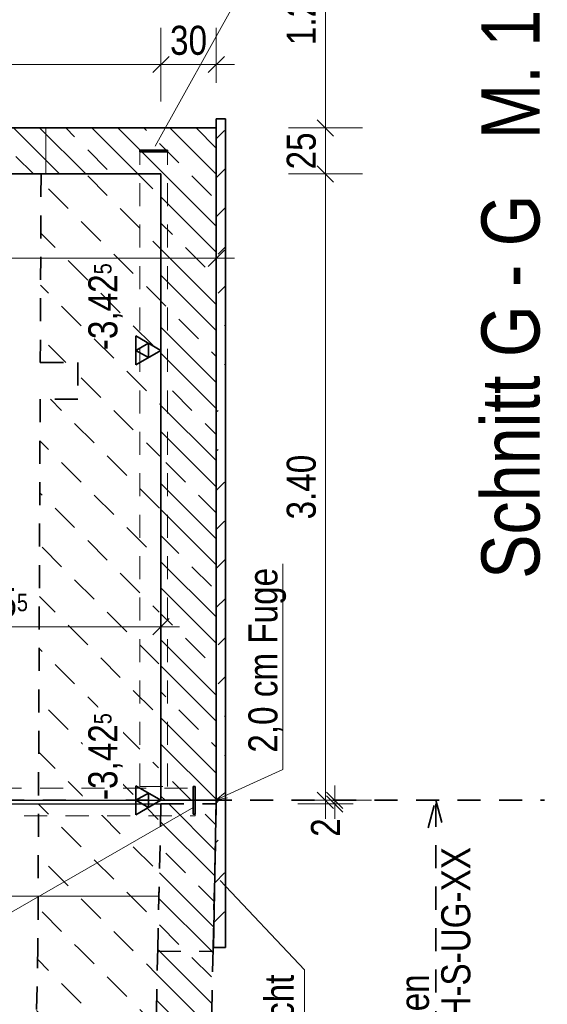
# Model space of a CAD drawing. Header units: millimetres. Extents: x -50 to 85, y 0 to 206.
# Tile 122 of 152: x 59.84 to 62.7, y 17.6 to 22.95. Entities that reach past the tile are written whole.
import ezdxf

# ---------------------------------------------------------------- set-up
doc = ezdxf.new("R2010")
doc.units = ezdxf.units.MM
doc.linetypes.add('HIDDEN', pattern=[0.375, 0.25, -0.125])
doc.layers.add('Achsen', color=7, linetype='Continuous', lineweight=20)
doc.layers.add('Schraffuren', color=7, linetype='Continuous', lineweight=20)
doc.styles.add('Arial Narrow', font='ARIALN.TTF')
doc.linetypes.add('STRAKON_Linetype_13_small', pattern='A,10.125,[130,ltypeshp.shx,S=3.75,R=-30,X=0,Y=0],-3.75,[130,ltypeshp.shx,S=3.75,R=-30,X=0,Y=0]', length=10.126)
doc.dimstyles.new('Arch_Strakon_dimstyle', dxfattribs={"dimtxt": 15.75, "dimasz": 1, "dimexe": 1.25, "dimexo": 0.0625, "dimgap": 1, "dimtad": 0, "dimdec": 5, "dimzin": 12, "dimdsep": 46, "dimtxsty": 'Arial Narrow', "dimblk": 'Arrowhead_Tick', "dimsah": 1, "dimcen": 0, "dimse1": 1, "dimse2": 1, "dimclrd": 6, "dimclrt": 2, "dimazin": 0, "dimtfac": 1, "dimtdec": 4, "dimtmove": 0, "dimatfit": 3, "dimldrblk": 'NONE', "dimfxl": 1, "dimtvp": 1, "dimtolj": 1, "dimtzin": 0, "dimlwd": 13, "dimarcsym": 2})
pattern_1 = [(135, (0, 0), (-0.2828427, -0.2828427), [0.15, -0.1]), (135, (-0.2475, -0.03536), (-0.2828427, -0.2828427), [0.15, -0.1, 0.15, -0.1])]
pattern_2 = [(135, (0, 0), (-0.212132, -0.212132), []), (135, (-0.0707, -0.0707), (-0.212132, -0.212132), []), (135, (-0.14142, -0.14142), (-0.212132, -0.212132), [0.15, -0.1])]

# ---------------------------------------------------------------- blocks, each defined once
blk = doc.blocks.new('Arrowhead_Tick')
at = {"color": 0, "linetype": 'Continuous', "lineweight": -2}
for p, q in [((0, 20), (0, -10)), ((-1, 0), (0, 0)), ((10, 0), (0, 0))]:
    blk.add_line(p, q, dxfattribs=at)
at = {"color": 2, "linetype": 'Continuous', "lineweight": 35}
blk.add_line((4.42, 4.42), (-4.42, -4.42), dxfattribs=at)
blk = doc.blocks.new('*D358')
at = {"color": 6, "linetype": 'Continuous', "lineweight": 13}
blk.add_line((67.5862, 21.3055), (67.5862, 23.1055), dxfattribs=at)
at = {"layer": 'Defpoints', "color": 0}
for p in [(42.2538, 23.1155), (67.5862, 23.1155), (41.5165, 21.2955)]:
    blk.add_point(p, dxfattribs=at)
at = {"color": 6, "lineweight": 13, "xscale": 0.01, "yscale": 0.01, "zscale": 0.01}
for p, rotation in [((67.5862, 23.1155), 90), ((67.5862, 21.2955), 270)]:
    blk.add_blockref('Arrowhead_Tick', p, dxfattribs=dict(at, rotation=rotation))
at = {"color": 2, "lineweight": 35, "insert": (67.4557, 22.2055), "char_height": 0.1575, "attachment_point": 5, "rotation": 90, "style": 'Arial Narrow'}
blk.add_mtext('\\A1;1.82', dxfattribs=at)
blk = doc.blocks.new('_None')
blk = doc.blocks.new('*D431')
at = {"color": 6, "linetype": 'Continuous', "lineweight": 13}
blk.add_line((57.7025, 21.65), (60.8975, 21.65), dxfattribs=at)
at = {"layer": 'Defpoints', "color": 0}
for p in [(60.9075, 21.65), (57.6925, 19.208), (60.9075, 18.708)]:
    blk.add_point(p, dxfattribs=at)
at = {"color": 6, "lineweight": 13, "xscale": 0.01, "yscale": 0.01, "zscale": 0.01}
blk.add_blockref('Arrowhead_Tick', (60.9075, 21.65), dxfattribs=at)
at = {"color": 6, "lineweight": 13, "xscale": 0.01, "yscale": 0.01, "zscale": 0.01, "rotation": 180}
blk.add_blockref('Arrowhead_Tick', (57.6925, 21.65), dxfattribs=at)
at = {"color": 2, "lineweight": 35, "insert": (59.3, 21.7804), "char_height": 0.1575, "attachment_point": 5, "style": 'Arial Narrow'}
blk.add_mtext('\\A1;3.21{\\A1;\\H.6x;\\S5;}', dxfattribs=at)
blk = doc.blocks.new('*D433')
at = {"layer": 'Achsen', "color": 6, "linetype": 'Continuous', "lineweight": 13}
blk.add_line((58.0025, 22.7021), (60.5975, 22.7021), dxfattribs=at)
at = {"layer": 'Defpoints', "color": 0}
for p in [(60.6075, 22.7021), (57.9925, 22.108), (60.6075, 22.108)]:
    blk.add_point(p, dxfattribs=at)
at = {"layer": 'Achsen', "color": 6, "lineweight": 13, "xscale": 0.01, "yscale": 0.01, "zscale": 0.01}
blk.add_blockref('Arrowhead_Tick', (60.6075, 22.7021), dxfattribs=at)
at = {"layer": 'Achsen', "color": 6, "lineweight": 13, "xscale": 0.01, "yscale": 0.01, "zscale": 0.01, "rotation": 180}
blk.add_blockref('Arrowhead_Tick', (57.9925, 22.7021), dxfattribs=at)
at = {"layer": 'Achsen', "color": 2, "lineweight": 35, "insert": (59.3, 22.8325), "char_height": 0.1575, "attachment_point": 5, "style": 'Arial Narrow'}
blk.add_mtext('\\A1;2.61{\\A1;\\H.6x;\\S5;}', dxfattribs=at)
blk = doc.blocks.new('*D434')
at = {"layer": 'Achsen', "color": 6, "linetype": 'Continuous', "lineweight": 13}
blk.add_line((60.6175, 22.7021), (60.8975, 22.7021), dxfattribs=at)
at = {"layer": 'Defpoints', "color": 0}
for p in [(60.9075, 22.7021), (60.9075, 22.358), (60.6075, 22.108)]:
    blk.add_point(p, dxfattribs=at)
at = {"layer": 'Achsen', "color": 6, "lineweight": 13, "xscale": 0.01, "yscale": 0.01, "zscale": 0.01}
blk.add_blockref('Arrowhead_Tick', (60.9075, 22.7021), dxfattribs=at)
at = {"layer": 'Achsen', "color": 6, "lineweight": 13, "xscale": 0.01, "yscale": 0.01, "zscale": 0.01, "rotation": 180}
blk.add_blockref('Arrowhead_Tick', (60.6075, 22.7021), dxfattribs=at)
at = {"layer": 'Achsen', "color": 2, "lineweight": 35, "insert": (60.7575, 22.8325), "char_height": 0.1575, "attachment_point": 5, "style": 'Arial Narrow'}
blk.add_mtext('\\A1;30', dxfattribs=at)
blk = doc.blocks.new('*D437')
at = {"layer": 'Achsen', "color": 6, "linetype": 'Continuous', "lineweight": 13}
blk.add_line((61.5, 18.718), (61.5, 22.098), dxfattribs=at)
at = {"layer": 'Defpoints', "color": 0}
for p in [(60.6075, 22.108), (61.5, 22.108), (60.9075, 18.708)]:
    blk.add_point(p, dxfattribs=at)
at = {"layer": 'Achsen', "color": 6, "lineweight": 13, "xscale": 0.01, "yscale": 0.01, "zscale": 0.01}
for p, rotation in [((61.5, 22.108), 90), ((61.5, 18.708), 270)]:
    blk.add_blockref('Arrowhead_Tick', p, dxfattribs=dict(at, rotation=rotation))
at = {"layer": 'Achsen', "color": 2, "lineweight": 35, "insert": (61.3696, 20.408), "char_height": 0.1575, "attachment_point": 5, "rotation": 90, "style": 'Arial Narrow'}
blk.add_mtext('\\A1;3.40', dxfattribs=at)
blk = doc.blocks.new('*D438')
at = {"layer": 'Achsen', "color": 6, "linetype": 'Continuous', "lineweight": 13}
blk.add_line((61.5, 22.118), (61.5, 22.348), dxfattribs=at)
at = {"layer": 'Defpoints', "color": 0}
for p in [(60.9075, 22.358), (61.5, 22.358), (60.6075, 22.108)]:
    blk.add_point(p, dxfattribs=at)
at = {"layer": 'Achsen', "color": 6, "lineweight": 13, "xscale": 0.01, "yscale": 0.01, "zscale": 0.01}
for p, rotation in [((61.5, 22.358), 90), ((61.5, 22.108), 270)]:
    blk.add_blockref('Arrowhead_Tick', p, dxfattribs=dict(at, rotation=rotation))
at = {"layer": 'Achsen', "color": 2, "lineweight": 35, "insert": (61.3696, 22.233), "char_height": 0.1575, "attachment_point": 5, "rotation": 90, "style": 'Arial Narrow'}
blk.add_mtext('\\A1;25', dxfattribs=at)
blk = doc.blocks.new('*D439')
at = {"layer": 'Achsen', "color": 6, "linetype": 'Continuous', "lineweight": 13}
blk.add_line((61.5, 22.368), (61.5, 23.598), dxfattribs=at)
at = {"layer": 'Defpoints', "color": 0}
for p in [(61.3222, 23.608), (61.5, 23.608), (60.9075, 22.358)]:
    blk.add_point(p, dxfattribs=at)
at = {"layer": 'Achsen', "color": 6, "lineweight": 13, "xscale": 0.01, "yscale": 0.01, "zscale": 0.01}
for p, rotation in [((61.5, 23.608), 90), ((61.5, 22.358), 270)]:
    blk.add_blockref('Arrowhead_Tick', p, dxfattribs=dict(at, rotation=rotation))
at = {"layer": 'Achsen', "color": 2, "lineweight": 35, "insert": (61.3696, 22.983), "char_height": 0.1575, "attachment_point": 5, "rotation": 90, "style": 'Arial Narrow'}
blk.add_mtext('\\A1;1.25', dxfattribs=at)
blk = doc.blocks.new('*D446')
at = {"layer": 'Achsen', "color": 6, "linetype": 'Continuous', "lineweight": 13}
blk.add_line((58.7641, 19.65), (60.5975, 19.65), dxfattribs=at)
at = {"layer": 'Defpoints', "color": 0}
for p in [(60.6075, 22.108), (60.6075, 19.65), (58.7541, 19.308)]:
    blk.add_point(p, dxfattribs=at)
at = {"layer": 'Achsen', "color": 6, "lineweight": 13, "xscale": 0.01, "yscale": 0.01, "zscale": 0.01}
blk.add_blockref('Arrowhead_Tick', (60.6075, 19.65), dxfattribs=at)
at = {"layer": 'Achsen', "color": 6, "lineweight": 13, "xscale": 0.01, "yscale": 0.01, "zscale": 0.01, "rotation": 180}
blk.add_blockref('Arrowhead_Tick', (58.7541, 19.65), dxfattribs=at)
at = {"layer": 'Achsen', "color": 2, "lineweight": 35, "insert": (59.6808, 19.7804), "char_height": 0.1575, "attachment_point": 5, "style": 'Arial Narrow'}
blk.add_mtext('\\A1;1.85{\\A1;\\H.6x;\\S5;}', dxfattribs=at)
blk = doc.blocks.new('*D471')
at = {"color": 6, "linetype": 'Continuous', "lineweight": 13}
for p, q in [((61.55, 18.718), (61.55, 18.728)), ((61.55, 18.688), (61.55, 18.708)), ((61.55, 18.678), (61.55, 18.668))]:
    blk.add_line(p, q, dxfattribs=at)
at = {"layer": 'Defpoints', "color": 0}
for p in [(60.9075, 18.708), (60.9075, 18.688), (61.55, 18.708)]:
    blk.add_point(p, dxfattribs=at)
at = {"color": 6, "lineweight": 13, "xscale": 0.01, "yscale": 0.01, "zscale": 0.01}
for p, rotation in [((61.55, 18.688), 90), ((61.55, 18.708), 270)]:
    blk.add_blockref('Arrowhead_Tick', p, dxfattribs=dict(at, rotation=rotation))
at = {"color": 2, "lineweight": 35, "insert": (61.5, 18.5596), "char_height": 0.1575, "attachment_point": 5, "rotation": 90, "style": 'Arial Narrow'}
blk.add_mtext('\\A1;2', dxfattribs=at)

msp = doc.modelspace()

# ---------------------------------------------------------------- hatches: boundary and pattern name
at = {"lineweight": 13}
h = msp.add_hatch(dxfattribs=at)
h.set_pattern_fill('wuB', color=6, scale=0.01, angle=135, style=0, pattern_type=2)
h.set_pattern_definition(pattern_2)
h.paths.add_polyline_path([(57.9925035, 22.1079689), (60.6075035, 22.1079689), (60.6075035, 22.3579689), (57.9925035, 22.3579689)])
h = msp.add_hatch(dxfattribs=at)
h.set_pattern_fill('wuB', color=6, scale=0.01, angle=135, style=0, pattern_type=2)
h.set_pattern_definition(pattern_2)
h.paths.add_polyline_path([(60.9075035, 18.7079689), (60.9075035, 22.3579689), (60.6075035, 22.3579689), (60.6075035, 18.7079689)])
h = msp.add_hatch(dxfattribs=at)
h.set_pattern_fill('wuB', color=6, scale=0.01, angle=135, style=0, pattern_type=2)
h.set_pattern_definition(pattern_2)
h.paths.add_polyline_path([(60.8905131, 17.8882086), (60.9075035, 18.6879689), (60.6075035, 18.6879689), (60.5905131, 17.8882086)])
h = msp.add_hatch(dxfattribs=at)
h.set_pattern_fill('wuB', color=6, scale=0.01, angle=135, style=0, pattern_type=2)
h.set_pattern_definition(pattern_2)
h.paths.add_polyline_path([(60.5905131, 17.8882086), (60.8903778, 17.9018382), (60.8481903, 15.9160174), (60.5483256, 15.9223879)])
at = {"layer": 'Achsen', "lineweight": 13}
h = msp.add_hatch(dxfattribs=at)
h.set_pattern_fill('uB', color=6, scale=0.01, angle=135, style=0, pattern_type=2)
h.set_pattern_definition(pattern_1)
h.paths.add_polyline_path([(59.9575035, 22.1079689), (60.6075035, 22.1079689), (60.5905131, 17.8882086), (59.9405131, 17.9082086), (59.9525546, 20.8846716), (60.1575035, 20.8846716), (60.1575035, 21.0846716), (59.9533637, 21.0846716)])
h = msp.add_hatch(dxfattribs=at)
h.set_pattern_fill('uB', color=6, scale=0.01, angle=135, style=0, pattern_type=2)
h.set_pattern_definition(pattern_1)
h.paths.add_polyline_path([(59.9408064, 17.9220112), (60.5905131, 17.8882086), (60.5483256, 15.9223879), (59.8986188, 15.9361905)])
at = {"layer": 'Schraffuren', "lineweight": 13}
h = msp.add_hatch(dxfattribs=at)
h.set_pattern_fill('uB', color=6, scale=0.01, angle=45, style=0, pattern_type=2)
h.set_pattern_definition([(45, (0, 0), (-0.212132, 0.212132), [0.15, -0.1]), (45, (0, 0.21213), (-0.212132, 0.212132), [0.15, -0.1, 0.15, -0.1])])
h.paths.add_polyline_path([(60.9575035, 17.9082086), (60.9575035, 22.4079689), (60.9075035, 22.4079689), (60.9075035, 18.7079689), (60.8925035, 17.9082086)])
at = {"layer": 'Schraffuren', "lineweight": 13, "true_color": 0xff0000}
for points in [[(60.6425035, 22.2279689), (60.6425035, 22.2379689), (60.4925035, 22.2379689), (60.4925035, 22.2279689)], [(60.7925035, 18.6329689), (60.7925035, 18.7829689), (60.7825035, 18.7829689), (60.7825035, 18.6329689)]]:
    msp.add_hatch(color=1, dxfattribs=at).paths.add_polyline_path(points)

# ---------------------------------------------------------------- linework, layer by layer
at = {"color": 5, "linetype": 'Continuous', "lineweight": 18}
for p, q in [((61.16813, 23.3243439), (60.5768479, 22.2583667)), ((61.2696247, 18.8757915), (61.2696247, 19.9915468)), ((61.2696247, 18.8757915), (60.9077581, 18.709936)), ((60.9077581, 18.709936), (60.9556034, 18.7495503)), ((60.9690005, 18.7203203), (60.9077581, 18.709936)), ((59.0704257, 17.6823505), (60.7856928, 18.6712165)), ((61.3853946, 17.7869628), (60.9282485, 18.2726805)), ((61.3853946, 17.7869628), (61.3853946, 15.7868444))]:
    msp.add_line(p, q, dxfattribs=at)
at = {"color": 2, "linetype": 'Continuous', "lineweight": 35}
for p, q in [((60.9075035, 22.3579689), (60.9075035, 22.4079689)), ((60.9075035, 22.4079689), (60.9575035, 22.4079689)), ((60.9575035, 17.9082086), (60.9575035, 22.4079689)), ((57.9925035, 22.3579689), (60.6075035, 22.3579689)), ((60.6075035, 22.3579689), (60.9075035, 22.3579689)), ((60.9075035, 18.7079689), (60.9075035, 22.3579689)), ((60.4925035, 22.2279689), (60.4925035, 22.2379689)), ((60.4925035, 22.2379689), (60.6425035, 22.2379689)), ((60.6425035, 22.2279689), (60.6425035, 22.2379689)), ((60.4925035, 22.2279689), (60.6425035, 22.2279689)), ((57.9925035, 22.1079689), (60.6075035, 22.1079689)), ((60.6075035, 18.7079689), (60.6075035, 22.1079689)), ((60.6075035, 18.7079689), (60.4711085, 18.7867189)), ((60.4711085, 18.7867189), (60.4711085, 18.6292189)), ((60.7825035, 18.6329689), (60.7825035, 18.7829689)), ((60.7825035, 18.7829689), (60.7925035, 18.7829689)), ((60.7925035, 18.6329689), (60.7925035, 18.7829689)), ((60.539306, 18.7473439), (60.4711085, 18.7079689)), ((60.539306, 18.6685939), (60.539306, 18.7473439)), ((60.4711085, 18.6292189), (60.6075035, 18.7079689)), ((60.4711085, 18.7079689), (60.539306, 18.6685939)), ((60.6075035, 18.7079689), (60.9075035, 18.7079689)), ((60.9075035, 18.7079689), (60.8925035, 17.9082086)), ((60.7825035, 18.6329689), (60.7925035, 18.6329689)), ((60.8925035, 17.9082086), (60.9575035, 17.9082086))]:
    msp.add_line(p, q, dxfattribs=at)
at = {"color": 6, "linetype": 'STRAKON_Linetype_13_small', "lineweight": 13, "ltscale": 0.01}
msp.add_line((59.9825035, 22.3555928), (59.9825035, 22.1055928), dxfattribs=at)
at = {"color": 6, "linetype": 'HIDDEN', "lineweight": 13, "ltscale": 0.5}
for p, q in [((60.4925035, 18.7829689), (60.4925035, 22.2279689)), ((60.6425035, 18.7829689), (60.6425035, 22.2279689)), ((60.4925035, 18.7829689), (60.6425035, 18.7829689)), ((60.7925035, 18.6229689), (60.7925035, 18.6329689))]:
    msp.add_line(p, q, dxfattribs=at)
at = {"color": 2, "linetype": 'HIDDEN', "lineweight": 35, "ltscale": 0.5}
for p, q in [((60.6075035, 18.6879689), (60.5905131, 17.8882086)), ((60.6075035, 18.6879689), (60.5969028, 18.1879689)), ((60.6075035, 18.6879689), (60.9075035, 18.6879689)), ((60.9075035, 18.6879689), (60.8905131, 17.8882086)), ((59.9408064, 17.9220112), (59.8986188, 15.9361905)), ((60.5905131, 17.9082086), (60.5483256, 15.9223879)), ((60.8903778, 17.9018382), (60.8481903, 15.9160174))]:
    msp.add_line(p, q, dxfattribs=at)
at = {"color": 3, "linetype": 'HIDDEN', "lineweight": 25, "ltscale": 0.5}
msp.add_line((60.5905131, 17.8882086), (60.8905131, 17.8882086), dxfattribs=at)
at = {"layer": 'Achsen', "color": 2, "linetype": 'HIDDEN', "lineweight": 35, "ltscale": 0.5}
for p, q in [((59.9575035, 22.1079689), (59.9533637, 21.0846716)), ((59.9533637, 21.0846716), (60.1575035, 21.0846716)), ((60.1575035, 21.0846716), (60.1575035, 20.8846716)), ((59.9525546, 20.8846716), (59.9405131, 17.9082086)), ((60.1575035, 20.8846716), (59.9525546, 20.8846716)), ((57.4913898, 18.7079689), (62.6873095, 18.7079689)), ((62.0578891, 18.5579689), (62.0980815, 18.7079689)), ((62.0980815, 14.7388949), (62.0980815, 18.7079689)), ((62.0980815, 18.7079689), (62.1382739, 18.5579689))]:
    msp.add_line(p, q, dxfattribs=at)
at = {"layer": 'Achsen', "color": 3, "linetype": 'Continuous', "lineweight": 25}
msp.add_line((60.6075035, 21.071656), (60.6075035, 21.6311747), dxfattribs=at)
at = {"layer": 'Achsen', "color": 2, "linetype": 'Continuous', "lineweight": 35}
for p, q in [((60.6075035, 21.150406), (60.4711085, 21.229156)), ((60.4711085, 21.229156), (60.4711085, 21.071656)), ((60.539306, 21.189781), (60.4711085, 21.150406)), ((60.539306, 21.111031), (60.539306, 21.189781)), ((60.4711085, 21.071656), (60.6075035, 21.150406)), ((60.4711085, 21.150406), (60.539306, 21.111031))]:
    msp.add_line(p, q, dxfattribs=at)
at = {"layer": 'Achsen', "color": 9, "linetype": 'Continuous', "lineweight": 0}
msp.add_line((58.7321376, 18.1879689), (60.5969028, 18.1879689), dxfattribs=at)

# ---------------------------------------------------------------- texts
at = {"color": 1, "lineweight": 70, "style": 'Arial Narrow'}
msp.add_text('Schnitt G - G   M. 1:50', height=0.315, rotation=90, dxfattribs=at).set_placement((62.6609097, 19.9100499))
at = {"color": 2, "lineweight": 35, "style": 'Arial Narrow'}
for s, p in [('2,0 cm Fuge', (61.2394691, 18.9662582)), ('Stadthalle und Anbau s. Plan Nr. SH-S-UG-XX', (62.2854991, 14.7235401)), ('Lüftungskanal und Aufbeton zwischen', (62.0611999, 14.7235401)), ('5 cm Sauberkeitsschicht', (61.327697, 15.8060086))]:
    msp.add_text(s, height=0.1575, rotation=90, dxfattribs=at).set_placement(p)
at = {"layer": 'Achsen', "color": 2, "lineweight": 35, "insert": (60.2137535, 21.101581), "char_height": 0.1575, "attachment_point": 1, "rotation": 90, "line_spacing_factor": 0.9, "style": 'Arial Narrow'}
msp.add_mtext(' -3,42{\\A1;\\H.6x;\\S5;}', dxfattribs=at)

# ---------------------------------------------------------------- dimensions: what is measured, and where the dimension line sits
at = {"lineweight": 35}
for base, p1, p2, text, override, picture, middle in [((67.5861533, 23.1155429), (41.5165252, 21.2955376), (42.2538383, 23.1155429), '1.82', {"dimscale": 0.01, "dimtxt": 15.75, "dimasz": 1, "dimgap": 5, "dimtad": 1, "dimjust": 0, "dimtih": 0, "dimtoh": 0, "dimdec": 5, "dimdsep": 46, "dimtxsty": 'Arial Narrow', "dimclrd": 6, "dimclrt": 2, "dimtix": 1, "dimtofl": 255, "dimtmove": 0, "dimatfit": 2, "dimfxl": 0, "dimfxlon": 0, "dimtvp": 31.746032, "dimlwd": 13}, '*D358', (67.5861533, 22.2055402)), ((61.55, 18.7079689), (60.9075035, 18.6879689), (60.9075035, 18.7079689), '2', {"dimscale": 0.01, "dimtxt": 15.75, "dimasz": 1, "dimgap": 5, "dimtad": 1, "dimjust": 0, "dimtih": 0, "dimtoh": 0, "dimdec": 5, "dimdsep": 46, "dimtxsty": 'Arial Narrow', "dimclrd": 6, "dimclrt": 2, "dimtix": 0, "dimtofl": 255, "dimtmove": 2, "dimatfit": 2, "dimfxl": 0, "dimfxlon": 0, "dimtvp": 31.746032, "dimlwd": 13}, '*D471', (61.5, 18.5596064))]:
    dim = msp.add_linear_dim(base=base, p1=p1, p2=p2, angle=90, text=text, dimstyle='Arch_Strakon_dimstyle', override=override, dxfattribs=at)
    dim.commit()
    dim.dimension.update_dxf_attribs({"geometry": picture, "text_midpoint": middle, "dimtype": 160})
dim = msp.add_linear_dim(base=(60.9075035, 21.65), p1=(57.6925024, 19.2079689), p2=(60.9075035, 18.7079689), text='3.21{\\A1;\\H.6x;\\S5;}', dimstyle='Arch_Strakon_dimstyle', override={"dimscale": 0.01, "dimtxt": 15.75, "dimasz": 1, "dimgap": 5, "dimtad": 1, "dimjust": 0, "dimtih": 0, "dimtoh": 0, "dimdec": 5, "dimdsep": 46, "dimtxsty": 'Arial Narrow', "dimclrd": 6, "dimclrt": 2, "dimtix": 1, "dimtofl": 255, "dimtmove": 0, "dimatfit": 2, "dimfxl": 0, "dimfxlon": 0, "dimtvp": 31.746032, "dimlwd": 13}, dxfattribs=at)
dim.commit()
dim.dimension.update_dxf_attribs({"geometry": '*D431', "text_midpoint": (59.300003, 21.65), "dimtype": 160})
at = {"layer": 'Achsen', "lineweight": 35}
for base, p1, p2, text, picture, middle in [((61.5, 23.607962), (60.9075035, 22.3579689), (61.322163, 23.607962), '1.25', '*D439', (61.5, 22.9829654)), ((61.5, 22.3579689), (60.6075035, 22.1079689), (60.9075035, 22.3579689), '25', '*D438', (61.5, 22.2329689)), ((61.5, 22.1079689), (60.9075035, 18.7079689), (60.6075035, 22.1079689), '3.40', '*D437', (61.5, 20.4079689))]:
    dim = msp.add_linear_dim(base=base, p1=p1, p2=p2, angle=90, text=text, dimstyle='Arch_Strakon_dimstyle', override={"dimscale": 0.01, "dimtxt": 15.75, "dimasz": 1, "dimgap": 5, "dimtad": 1, "dimjust": 0, "dimtih": 0, "dimtoh": 0, "dimdec": 5, "dimdsep": 46, "dimtxsty": 'Arial Narrow', "dimclrd": 6, "dimclrt": 2, "dimtix": 1, "dimtofl": 255, "dimtmove": 0, "dimatfit": 2, "dimfxl": 0, "dimfxlon": 0, "dimtvp": 31.746032, "dimlwd": 13}, dxfattribs=at)
    dim.commit()
    dim.dimension.update_dxf_attribs({"geometry": picture, "text_midpoint": middle, "dimtype": 160})
for base, p1, p2, text, picture, middle in [((60.6075035, 22.7020657), (57.9925035, 22.1079689), (60.6075035, 22.1079689), '2.61{\\A1;\\H.6x;\\S5;}', '*D433', (59.3000035, 22.7020657)), ((60.9075035, 22.7020657), (60.6075035, 22.1079689), (60.9075035, 22.3579689), '30', '*D434', (60.7575035, 22.7020657)), ((60.6075035, 19.65), (58.7541342, 19.3079989), (60.6075035, 22.1079689), '1.85{\\A1;\\H.6x;\\S5;}', '*D446', (59.6808189, 19.65))]:
    dim = msp.add_linear_dim(base=base, p1=p1, p2=p2, text=text, dimstyle='Arch_Strakon_dimstyle', override={"dimscale": 0.01, "dimtxt": 15.75, "dimasz": 1, "dimgap": 5, "dimtad": 1, "dimjust": 0, "dimtih": 0, "dimtoh": 0, "dimdec": 5, "dimdsep": 46, "dimtxsty": 'Arial Narrow', "dimclrd": 6, "dimclrt": 2, "dimtix": 1, "dimtofl": 255, "dimtmove": 0, "dimatfit": 2, "dimfxl": 0, "dimfxlon": 0, "dimtvp": 31.746032, "dimlwd": 13}, dxfattribs=at)
    dim.commit()
    dim.dimension.update_dxf_attribs({"geometry": picture, "text_midpoint": middle, "dimtype": 160})

# ---------------------------------------------------------------- next in the draw order: texts
at = {"color": 2, "lineweight": 35, "insert": (60.2137535, 18.6591439), "char_height": 0.1575, "attachment_point": 1, "rotation": 90, "line_spacing_factor": 0.9, "style": 'Arial Narrow', "bg_fill": 3, "box_fill_scale": 1.2, "bg_fill_color": 256, "bg_fill_true_color": 13158600, "bg_fill_transparency": 0}
msp.add_mtext(' -3,42{\\A1;\\H.6x;\\S5;}', dxfattribs=at)

# ---------------------------------------------------------------- next in the draw order: linework, layer by layer
at = {"color": 6, "linetype": 'HIDDEN', "lineweight": 13, "ltscale": 0.5}
for p, q in [((58.6021336, 18.7729689), (60.7925035, 18.7729689)), ((58.7408341, 18.6229689), (60.7925035, 18.6229689))]:
    msp.add_line(p, q, dxfattribs=at)
at = {"layer": 'Achsen', "color": 3, "linetype": 'Continuous', "lineweight": 25}
for p, q in [((58.7421336, 18.7079689), (60.6075035, 18.7079689)), ((58.7421336, 18.6879689), (60.6075035, 18.6879689))]:
    msp.add_line(p, q, dxfattribs=at)

doc.saveas('drawing.dxf')
